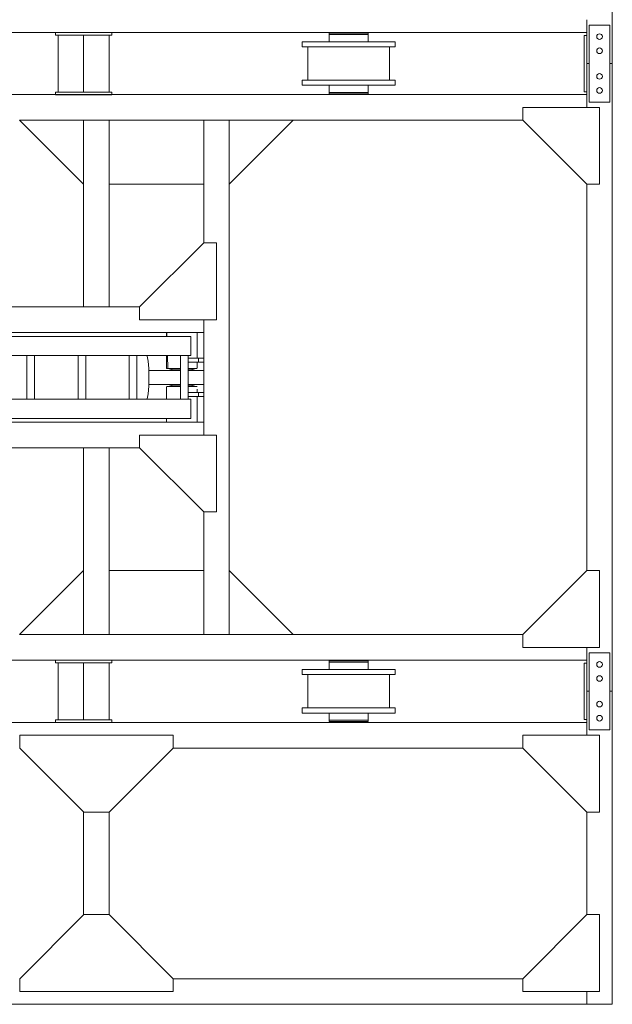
# Model space of a CAD drawing. Header units: millimetres. Extents: x -1413 to 6997, y -739331 to -733391.
# Tile 20 of 47: x 6005 to 6468, y -737951 to -737183. Entities that reach past the tile are written whole.
import ezdxf
from ezdxf.enums import TextEntityAlignment as Align

# ---------------------------------------------------------------- set-up
doc = ezdxf.new("R2010")
doc.units = ezdxf.units.MM
doc.header["$MEASUREMENT"] = 0
for name, color, linetype, lineweight in [('Side Cradle Hydraulic Arm Support', 7, 'Continuous', 0), ('Side Cradle Stbd', 7, 'Continuous', 0), ('Side Slip Cradle Stbd', 7, 'Continuous', 0)]:
    doc.layers.add(name, color=color, linetype=linetype, lineweight=lineweight)
doc.styles.add('Style-ENGINEERING', font='ENGINEERING.shx')
doc.styles.add('Style-ENGINEERING_0', font='ENGINEERING.shx')
doc.dimstyles.new('MetricMM', dxfattribs={"dimtxt": 3, "dimasz": 3, "dimexe": 1.5, "dimexo": 1.5, "dimgap": 1.5, "dimtad": 1, "dimdec": 0, "dimzin": 7, "dimtxsty": 'Style-ENGINEERING_0', "dimcen": 0.09, "dimclrd": 1, "dimclre": 1, "dimclrt": 7, "dimadec": 0, "dimazin": 3, "dimtfac": 1, "dimtdec": 0, "dimtofl": 0, "dimtmove": 0, "dimatfit": 3, "dimfxl": 1, "dimtzin": 7, "dimlwd": -1, "dimlwe": 0, "dimarcsym": 0})

# ---------------------------------------------------------------- blocks, each defined once
blk = doc.blocks.new('*D99')
at = {"color": 1, "linetype": 'Continuous', "lineweight": 0, "transparency": 16777216}
for p, q in [((3688.85, 2617.87), (3770.93, 2617.87)), ((3688.85, -1590.27), (3770.93, -1590.27))]:
    blk.add_line(p, q, dxfattribs=at)
at = {"color": 1, "linetype": 'Continuous', "transparency": 16777216}
blk.add_line((3763.43, -1590.27), (3763.43, 2617.87), dxfattribs=at)
at = {"color": 1, "linetype": 'Continuous', "lineweight": 0, "transparency": 16777216, "extrusion": (0, 0, -1)}
blk.add_solid([(-3757.18, 2592.87), (-3763.43, 2617.87), (-3769.68, 2592.87)], dxfattribs=at)
at = {"color": 1, "linetype": 'Continuous', "lineweight": 0, "transparency": 16777216}
blk.add_solid([(3769.68, -1565.27), (3763.43, -1590.27), (3757.18, -1565.27)], dxfattribs=at)
at = {"layer": 'Defpoints', "color": 7, "linetype": 'Continuous', "lineweight": 0, "transparency": 16777216}
for p in [(3676.35, 2617.87), (3763.43, 2617.87), (3763.43, 513.8), (3676.35, -1590.27)]:
    blk.add_point(p, dxfattribs=at)
at = {"color": 7, "linetype": 'Continuous', "lineweight": 0, "transparency": 16777216, "style": 'Style-ENGINEERING'}
blk.add_text('21 041', height=25, rotation=90, dxfattribs=at).set_placement((3738.43, 456.82), align=Align.MIDDLE_LEFT)
blk = doc.blocks.new('*U108')
at = {"layer": 'Side Cradle Hydraulic Arm Support', "color": 7, "linetype": 'Continuous', "lineweight": 0}
for p, q in [((-175, -1059.4), (-175, 1359.5)), ((175, 1359.5), (175, -1059.4)), ((-175, 1202), (-170.2, 1202)), ((-160, 1192), (-160, 990.9)), ((-160, 1192), (-85, 1192)), ((-85, 1192), (-85, 990.9)), ((85, 990.9), (85, 1192)), ((85, 1192), (160, 1192)), ((160, 990.9), (160, 1192)), ((170.2, 1202), (175, 1202)), ((-160, 1182), (-169.7, 1182)), ((-160, 1181.8), (-169.7, 1181.8)), ((-169.7, 1181.8), (-160, 1181.8)), ((169.7, 1182), (160, 1181.9)), ((169.7, 1182), (160, 1182)), ((160, 1169.6), (160, 1169.6)), ((169.7, 1182), (169.7, 1182)), ((160, 1103.7), (160, 1142)), ((-275, 1109.5), (-275, 316.7)), ((-170.8, 1082), (-175, 1082)), ((-169.8, 1082), (-170.7, 1082)), ((-169.7, 1102), (-160, 1102)), ((-160, 1102), (-169.7, 1102)), ((-169.7, 1082), (-169.7, 1086.5)), ((-169.7, 1082), (-169.7, 1082)), ((160, 1102.1), (169.7, 1102.1)), ((169.7, 1102.1), (160, 1102.1)), ((169.7, 1102), (160, 1102)), ((169.7, 1082), (169.7, 1086.5)), ((169.7, 1082), (169.7, 1082)), ((170.7, 1082), (169.8, 1082)), ((175, 1082), (170.8, 1082)), ((275, 316.7), (275, 1109.5)), ((85, 1042), (-85, 1042)), ((-160, 990.9), (-160, -1009.4)), ((-160, 990.9), (-85, 990.9)), ((-85, 990.9), (-85, -1009.4)), ((85, -968.7), (85, 990.9)), ((160, 990.9), (85, 990.9)), ((160, 990.9), (160, -1009.4)), ((-160, 938.1), (-160, 938.1)), ((160, 938.1), (160, 938.1)), ((85, 881.3), (-85, 881.3)), ((-85, 851.3), (85, 851.3)), ((85, 681.3), (-85, 681.3)), ((-85, 651.3), (85, 651.3)), ((85, 481.3), (-85, 481.3)), ((-85, 451.3), (85, 451.3)), ((-1003.6, 316.7), (-275, 316.7)), ((-275, 216.7), (-275, 316.7)), ((-275, 316.7), (-275, 316.7)), ((1003.7, 316.7), (275, 316.7)), ((275, 216.7), (275, 316.7)), ((275, 316.7), (275, 316.7)), ((85, 281.3), (-85, 281.3)), ((-85, 251.3), (85, 251.3)), ((-1003.6, 216.7), (-275, 216.7)), ((-275, 216.7), (-275, -809.4)), ((-35, 205.6), (-30, 205.6)), ((-27.5, 213.2), (-30, 213.2)), ((30, 213.2), (27.5, 213.2)), ((30, 205.6), (35, 205.6)), ((275, 216.7), (275, 217.1)), ((1003.7, 216.7), (275, 216.7)), ((275, -809.4), (275, 216.7)), ((27.5, 172.8), (27.5, 142.1)), ((-30, 117.9), (-27.5, 117.9)), ((-27.5, 31.3), (-27.5, 142.1)), ((27.5, 142.1), (-27.5, 142.1)), ((27.5, 142.1), (27.5, 31.3)), ((27.5, 117.9), (30, 117.9)), ((35, 125.6), (30, 125.6)), ((-35, 106.1), (-85, 106)), ((-51, 31.3), (-51, 86.2)), ((-35, 106.1), (-35, 107.6)), ((-35, 107.6), (-35, 107.6)), ((51, 86.2), (51, 31.3)), ((85, 31.3), (-85, 31.3)), ((-85, 1.3), (85, 1.3)), ((-51, -3.2), (-51, 1.3)), ((-27.5, -9.4), (-27.5, 1.3)), ((27.5, 1.3), (27.5, -9.4)), ((51, 1.3), (51, -3.2)), ((-50, -3.8), (-50, -10.6)), ((-27.5, -9.4), (27.5, -9.4)), ((50, -10.6), (50, -3.8)), ((80, -3.2), (80, -3.2)), ((85, -168.7), (-85, -168.7)), ((-85, -198.7), (85, -198.7)), ((85, -368.7), (-85, -368.7)), ((-85, -398.7), (85, -398.7)), ((85, -568.7), (-85, -568.7)), ((-85, -598.7), (85, -598.7)), ((-275, -690.5), (-275, -690.5)), ((275, -690.5), (275, -690.5)), ((-85, -768.7), (85, -768.7)), ((85, -798.7), (-85, -798.7)), ((83.1, -838.7), (85, -837.5)), ((27.5, -845.4), (-27.5, -845.4)), ((-175, -914.4), (-160, -914.4)), ((-160, -915.8), (-175, -915.4)), ((-160, -919), (-160, -919)), ((85, -914.4), (37.5, -914.4)), ((175, -914.4), (160, -914.4)), ((160, -919), (160, -919)), ((-30, -934.4), (-35, -934.4)), ((-30, -934.5), (-35, -934.5)), ((-30, -934.5), (-35, -934.5)), ((-35, -934.5), (-30, -934.5)), ((-35, -934.5), (-30, -934.5)), ((-27.5, -927.1), (-30, -927.1)), ((30, -927.1), (27.5, -927.1)), ((35, -934.4), (30, -934.4)), ((35, -934.5), (30, -934.5)), ((30, -934.5), (35, -934.5)), ((30, -934.5), (35, -934.5)), ((85, -968.7), (-85, -968.7)), ((-85, -998.7), (85, -998.7)), ((-75, -998.7), (-75, -1039.4)), ((-59, -1039.4), (-59, -998.7)), ((59, -1039.4), (59, -998.7)), ((75, -998.7), (75, -1039.4)), ((85, -968.7), (85, -998.7)), ((85, -1009.4), (85, -998.7)), ((-175, -1034.4), (-75, -1034.4)), ((-160, -1009.4), (-85, -1009.4)), ((-59, -1034.4), (-37.8, -1034.4)), ((-59, -1034.4), (-59, -1034.4)), ((-35.5, -1034.4), (-35, -1034.4)), ((-35, -1014.4), (-30, -1014.4)), ((-35, -1014.4), (-30, -1014.4)), ((-35, -1034.4), (-35, -1029.9)), ((-30, -1014.4), (-30, -1014.4)), ((-30, -1014.4), (-30, -1014.4)), ((-27.5, -1021.8), (-30, -1021.8)), ((30, -1021.8), (27.5, -1021.8)), ((30, -1014.4), (35, -1014.4)), ((35, -1014.4), (30, -1014.4)), ((30, -1014.4), (35, -1014.4)), ((35, -1029.9), (35, -1034.4)), ((35.8, -1034.4), (35, -1034.4)), ((59, -1034.4), (45.8, -1034.4)), ((175, -1034.4), (75, -1034.4)), ((160, -1009.4), (85, -1009.4)), ((-525, -1059.4), (-1003.6, -1059.4)), ((225, -1059.4), (-225, -1059.4)), ((-175, -1059.4), (-175, -1059.4)), ((-75, -1039.4), (-75, -1059.4)), ((-75, -1039.4), (-59, -1039.4)), ((-59, -1059.4), (-75, -1059.4)), ((-59, -1059.4), (-59, -1039.4)), ((59, -1059.4), (59, -1039.4)), ((75, -1039.4), (59, -1039.4)), ((59, -1059.4), (75, -1059.4)), ((59, -1059.4), (59, -1059.4)), ((75, -1039.4), (75, -1059.4)), ((75, -1059.4), (75, -1059.4)), ((1003.7, -1059.4), (525, -1059.4)), ((1003.7, -1159.4), (-1003.6, -1159.4))]:
    blk.add_line(p, q, dxfattribs=at)
at = {"layer": 'Side Cradle Hydraulic Arm Support', "color": 7, "linetype": 'Continuous', "lineweight": 0, "ltscale": 0.200003, "extrusion": (0, 0, -1), "flags": 128}
for points in [[(248.5, 1409.5), (225, 1409.5), (225, 1109.5), (275, 1109.5), (520, 1354.5)], [(-248.5, 1409.5), (-225, 1409.5), (-225, 1109.5), (-275, 1109.5), (-520, 1354.5)], [(525, -1109.4), (225, -1109.4), (225, -809.4), (275, -809.4), (525, -1059.4), (525, -1109.4)], [(-525, -1109.4), (-225, -1109.4), (-225, -809.4), (-275, -809.4), (-525, -1059.4), (-525, -1109.4)]]:
    blk.add_lwpolyline(points, dxfattribs=at)
at = {"layer": 'Side Cradle Hydraulic Arm Support', "color": 7, "linetype": 'Continuous', "lineweight": 0, "extrusion": (0, 0, -1), "flags": 128}
for points in [[(160, 1242), (-160, 1242), (-160, 1234.4), (-160, 1212.7), (-160, 1192)], [(160, 1192), (160, 1212.7), (160, 1234.4), (160, 1242)], [(169.8, 1202), (169.7, 1202), (169.7, 1197.4), (169.7, 1184.4), (169.7, 1164.9), (169.7, 1142), (169.7, 1119), (169.7, 1099.5), (169.7, 1086.5)], [(-169.7, 1086.5), (-169.7, 1099.5), (-169.7, 1119), (-169.7, 1142), (-169.7, 1164.9), (-169.7, 1184.4), (-169.7, 1197.4), (-169.7, 1202), (-169.8, 1202)], [(27.5, 142.1), (27.5, 172.8), (27.5, 202.4), (27.5, 226.5), (27.5, 241.6), (27.5, 245.4), (-27.5, 245.4), (-27.5, 241.6), (-27.5, 226.5), (-27.5, 202.4), (-27.5, 172.8)], [(85, 225.1), (35, 225), (35, 217.5), (35, 202), (35, 181), (35, 157.6), (35, 135.5), (35, 117.9), (35, 113.6), (35, 107.6), (85, 106.6)], [(30, 117.9), (30, 119.4), (30, 127.9), (30, 142.1), (30, 160), (30, 178.6), (30, 195.3), (30, 207.5), (30, 213.2), (30, 213.2)], [(-30, 117.9), (-30, 119.4), (-30, 127.9), (-30, 142.1), (-30, 160), (-30, 178.6), (-30, 195.3), (-30, 207.5), (-30, 213.2), (-30, 213.2)], [(-35, 107.6), (-35, 107.6), (-35, 117.9), (-35, 135.5), (-35, 157.6), (-35, 181), (-35, 202), (-35, 217.5), (-35, 225), (-85, 225)], [(27.5, 91.2), (36.1, 90.5), (47.1, 88.5), (51, 86.2), (47.1, 83.8), (36.1, 81.8), (27.5, 81.1)], [(38, 86.2), (35.1, 87.9), (27.5, 89.3)], [(27.5, 83), (35.1, 84.4), (38, 86.2)], [(-51, 86.2), (-47.1, 88.5), (-36.1, 90.5), (-27.5, 91.2)], [(-27.5, 89.3), (-35.1, 87.9), (-38, 86.2), (-35.1, 84.4), (-27.5, 83)], [(-27.5, 81.1), (-36.1, 81.8), (-47.1, 83.8), (-51, 86.2)], [(-85, 106.6), (-35, 107.6), (-35, 106.1), (-85, 106.1)], [(81.4, 1.3), (83.1, 1), (85, -0.2)], [(69.6, 1.3), (73.9, 0.5), (80, -3.2)], [(-80, -3.2), (-73.9, 0.5), (-69.6, 1.3)], [(-85, -0.2), (-83.1, 1), (-81.4, 1.3)], [(85, -6.3), (83.1, -7.4), (63.6, -10.9), (34.4, -13.3), (0, -14.1), (-34.4, -13.3), (-63.6, -10.9), (-83.1, -7.4), (-85, -6.2)], [(80, -3.2), (80, -3.2), (73.9, -6.9), (56.6, -10.1), (30.6, -12.2), (0, -12.9), (-30.6, -12.2), (-56.6, -10.1), (-73.9, -6.9), (-80, -3.2)], [(51, -3.2), (51, -3.2), (47.1, -5.6), (36.1, -7.6), (27.5, -8.3)], [(-27.5, -8.3), (-36.1, -7.6), (-47.1, -5.6), (-51, -3.2)], [(-275, -690.5), (-275, -690.5), (-275, -690.5)], [(85, -837.5), (83.1, -838.7), (63.6, -842.2), (34.4, -844.6), (0, -845.4), (-34.4, -844.6), (-63.6, -842.2), (-83.1, -838.7)], [(27.5, -844.8), (27.5, -845.4), (27.5, -968.7)], [(-27.5, -844.8), (-27.5, -844.8), (0, -845.4), (27.5, -844.8), (27.5, -844.8)], [(-27.5, -844.8), (-27.5, -845.4), (-27.5, -968.7)], [(175, -914.4), (175, -914.4), (175, -914.4)], [(85, -914.4), (35, -914.4), (35, -919), (85, -917.7)], [(85, -917.7), (35, -919), (35, -932), (35, -951.5), (35, -968.7)], [(-35.5, -914.4), (-35, -914.4), (-35, -919), (-35, -932), (-35, -951.5), (-35, -968.7)], [(30, -968.7), (30, -963.4), (30, -946.4), (30, -933.6), (30, -927.1), (30, -927.1)], [(-30, -968.7), (-30, -963.4), (-30, -946.4), (-30, -933.6), (-30, -927.1), (-30, -927.1)], [(35, -998.7), (35, -1016.9), (35, -1029.9)], [(30, -1021.8), (30, -1021.2), (30, -1013.4), (30, -999.7), (30, -998.7)], [(27.5, -998.7), (27.5, -1018.7), (27.5, -1045.3), (27.5, -1059.4)], [(-27.5, -998.7), (-27.5, -1018.7), (-27.5, -1045.3), (-27.5, -1059.4)], [(-30, -1021.8), (-30, -1021.2), (-30, -1013.4), (-30, -999.7), (-30, -998.7)], [(-35, -998.7), (-35, -1016.9), (-35, -1029.9)], [(-75, -1030.9), (-75, -1030.9), (-75, -1030.9)]]:
    blk.add_lwpolyline(points, dxfattribs=at)
at = {"layer": 'Side Cradle Stbd', "color": 7, "linetype": 'Continuous', "lineweight": 0, "ltscale": 0.200003}
for p, q in [((-1003.6, 566.7), (-753.6, 316.7)), ((1003.7, 566.7), (753.7, 316.7)), ((-1003.6, -33.3), (-753.6, 216.7)), ((1003.7, -33.3), (753.7, 216.7)), ((-1003.6, -340.5), (-753.6, -590.5)), ((1003.7, -340.5), (753.7, -590.5)), ((-753.6, -1059.4), (-753.6, -690.5)), ((753.7, -1059.4), (753.7, -690.5)), ((-1003.6, -1409.4), (-753.6, -1159.4)), ((1003.7, -1409.4), (753.7, -1159.4))]:
    blk.add_line(p, q, dxfattribs=at)
at = {"layer": 'Side Cradle Stbd', "color": 7, "linetype": 'Continuous', "lineweight": 0}
for p, q in [((-1003.6, -590.5), (-275, -590.5)), ((275, -590.5), (1003.7, -590.5)), ((-275, -690.5), (-1003.6, -690.5)), ((1003.7, -690.5), (275, -690.5))]:
    blk.add_line(p, q, dxfattribs=at)
blk = doc.blocks.new('*U101')
at = {"layer": 'Side Cradle Stbd', "color": 7, "linetype": 'Continuous', "lineweight": 0, "ltscale": 0.200003, "extrusion": (0, 0, -1), "xscale": 0.2000032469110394, "yscale": 0.2000032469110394, "zscale": 0.2000032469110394, "rotation": 270}
blk.add_blockref('*U108', (-291.91, -1469.85), dxfattribs=at)
blk = doc.blocks.new('*U59')
at = {"layer": 'Side Cradle Stbd', "color": 7, "linetype": 'Continuous', "lineweight": 0}
for p, q in [((3676.35, -856.03), (3676.35, -366.08)), ((3241.37, -831.79), (2973.37, -831.79)), ((3241.37, -833.79), (3241.37, -831.79)), ((3243.37, -833.79), (3241.37, -833.79)), ((3263.37, -833.79), (3243.37, -833.79)), ((3243.37, -878.39), (3243.37, -833.79)), ((3263.37, -878.39), (3263.37, -833.79)), ((3263.37, -833.79), (3283.37, -833.79)), ((3275.37, -831.79), (3285.37, -831.79)), ((3283.37, -878.39), (3283.37, -833.79)), ((3285.37, -833.79), (3283.37, -833.79)), ((3285.37, -831.79), (3285.37, -833.79)), ((3656.35, -831.79), (3285.37, -831.79)), ((3462.38, -832.27), (3462.38, -831.79)), ((3462.98, -832.27), (3462.88, -832.27)), ((3464.54, -832.27), (3464.5, -832.27)), ((3464.66, -832.27), (3464.54, -832.27)), ((3470.38, -833.27), (3464.54, -833.27)), ((3464.67, -832.27), (3464.66, -832.27)), ((3464.72, -832.27), (3464.67, -832.27)), ((3476.04, -832.27), (3476.03, -832.27)), ((3476.09, -832.27), (3476.04, -832.27)), ((3476.21, -832.27), (3476.09, -832.27)), ((3477.46, -832.27), (3476.21, -832.27)), ((3477.77, -832.27), (3477.46, -832.27)), ((3477.77, -832.27), (3478.38, -832.27)), ((3478.38, -831.79), (3478.38, -832.27)), ((3481.15, -833.27), (3484.46, -833.27)), ((3485.62, -833.27), (3484.46, -833.27)), ((3656.35, -856.03), (3656.35, -831.79)), ((3438.58, -868.97), (3438.58, -842.97)), ((3484.24, -842.97), (3470.38, -842.97)), ((3484.46, -838.97), (3485.62, -838.97)), ((3502.18, -842.97), (3502.18, -868.97)), ((3506.62, -838.97), (3503.86, -838.97)), ((3656.35, -880.27), (3656.35, -856.03)), ((3676.35, -1345.98), (3676.35, -856.03)), ((3484.24, -872.97), (3470.38, -872.97)), ((3506.62, -868.97), (3503.86, -868.97)), ((2973.37, -880.27), (3656.35, -880.27)), ((3241.37, -880.39), (3241.37, -878.39)), ((3241.37, -878.39), (3243.37, -878.39)), ((3243.37, -878.39), (3263.37, -878.39)), ((3283.37, -878.39), (3263.37, -878.39)), ((3285.37, -880.39), (3275.37, -880.39)), ((3283.37, -878.39), (3285.37, -878.39)), ((3285.37, -878.39), (3285.37, -880.39)), ((3462.38, -880.27), (3462.38, -879.67)), ((3478.38, -879.67), (3478.38, -880.27)), ((3481.15, -879.67), (3484.46, -879.67)), ((3485.62, -879.67), (3484.46, -879.67)), ((3213.37, -900.27), (3606.35, -900.27)), ((3656.35, -1251.74), (3656.35, -950.27)), ((3606.35, -1301.74), (3213.37, -1301.74)), ((3656.35, -1345.98), (3656.35, -1311.74)), ((3241.37, -1321.74), (2973.37, -1321.74)), ((3241.37, -1323.74), (3241.37, -1321.74)), ((3275.37, -1321.74), (3285.37, -1321.74)), ((3285.37, -1321.74), (3285.37, -1323.74)), ((3656.35, -1321.74), (3285.37, -1321.74)), ((3462.38, -1322.22), (3462.38, -1321.74)), ((3478.38, -1321.74), (3478.38, -1322.22)), ((3243.37, -1323.74), (3241.37, -1323.74)), ((3263.37, -1323.74), (3243.37, -1323.74)), ((3243.37, -1368.34), (3243.37, -1323.74)), ((3263.37, -1368.34), (3263.37, -1323.74)), ((3263.37, -1323.74), (3283.37, -1323.74)), ((3283.37, -1368.34), (3283.37, -1323.74)), ((3285.37, -1323.74), (3283.37, -1323.74)), ((3456.3, -1328.92), (3456.15, -1328.92)), ((3459.18, -1328.92), (3456.51, -1328.92)), ((3459.6, -1328.92), (3459.18, -1328.92)), ((3470.38, -1323.22), (3464.54, -1323.22)), ((3477.77, -1322.22), (3478.38, -1322.22)), ((3481.15, -1323.22), (3484.46, -1323.22)), ((3485.62, -1323.22), (3484.46, -1323.22)), ((3484.46, -1328.92), (3485.62, -1328.92)), ((3506.62, -1328.92), (3503.86, -1328.92)), ((3438.58, -1358.92), (3438.58, -1332.92)), ((3484.24, -1332.92), (3470.38, -1332.92)), ((3502.18, -1332.92), (3502.18, -1358.92)), ((3656.35, -1345.98), (3656.35, -1370.23)), ((3676.35, -1345.98), (3676.35, -1590.27)), ((3506.62, -1358.92), (3503.86, -1358.92)), ((3484.24, -1362.92), (3470.38, -1362.92)), ((2973.37, -1370.23), (3656.35, -1370.23)), ((3241.37, -1370.34), (3241.37, -1368.34)), ((3241.37, -1368.34), (3243.37, -1368.34)), ((3243.37, -1368.34), (3263.37, -1368.34)), ((3283.37, -1368.34), (3263.37, -1368.34)), ((3285.37, -1370.34), (3275.37, -1370.34)), ((3283.37, -1368.34), (3285.37, -1368.34)), ((3285.37, -1368.34), (3285.37, -1370.34)), ((3462.38, -1370.23), (3462.38, -1369.63)), ((3478.38, -1369.63), (3478.38, -1370.23)), ((3481.15, -1369.63), (3484.46, -1369.63)), ((3485.62, -1369.63), (3484.46, -1369.63)), ((3333.43, -1390.23), (3606.35, -1390.23)), ((3263.4, -1520.3), (3263.4, -1440.2)), ((3283.4, -1520.27), (3283.4, -1440.23)), ((3656.35, -1440.23), (3656.35, -1520.27)), ((3333.43, -1570.27), (3606.35, -1570.27)), ((3656.35, -1580.27), (3656.35, -1590.27)), ((2933.13, -1590.27), (3656.35, -1590.27)), ((3656.35, -1590.27), (3676.35, -1590.27))]:
    blk.add_line(p, q, dxfattribs=at)
at = {"layer": 'Side Cradle Stbd', "color": 7, "linetype": 'Continuous', "lineweight": 0, "ltscale": 0.200003}
for p, q in [((3658.35, -826.03), (3674.35, -826.03)), ((3658.35, -886.03), (3658.35, -826.03)), ((3674.35, -826.03), (3674.35, -886.03)), ((3654.35, -834.03), (3656.35, -834.03)), ((3654.35, -834.03), (3654.35, -838.93)), ((3666.35, -837.23), (3667.19, -837.06)), ((3668.38, -846.87), (3668.55, -846.03)), ((3667.19, -868.06), (3666.35, -868.23)), ((3654.35, -878.03), (3656.35, -878.03)), ((3664.32, -877.87), (3664.8, -878.59)), ((3674.35, -886.03), (3658.35, -886.03)), ((3658.35, -1315.98), (3674.35, -1315.98)), ((3658.35, -1375.98), (3658.35, -1315.98)), ((3674.35, -1315.98), (3674.35, -1375.98)), ((3654.35, -1323.98), (3656.35, -1323.98)), ((3654.35, -1323.98), (3654.35, -1328.88)), ((3666.35, -1327.18), (3667.19, -1327.01)), ((3668.38, -1336.82), (3668.55, -1335.98)), ((3667.19, -1358.01), (3666.35, -1358.18)), ((3664.32, -1367.82), (3664.8, -1368.54)), ((3654.35, -1367.98), (3656.35, -1367.98)), ((3213.43, -1380.23), (3213.43, -1390.23)), ((3213.43, -1380.23), (3333.43, -1380.23)), ((3333.43, -1380.23), (3333.43, -1390.23)), ((3674.35, -1375.98), (3658.35, -1375.98)), ((3213.43, -1390.23), (3263.43, -1440.23)), ((3333.43, -1390.23), (3283.43, -1440.23)), ((3263.43, -1440.23), (3283.43, -1440.23)), ((3213.43, -1570.27), (3263.43, -1520.27)), ((3263.43, -1520.27), (3283.43, -1520.27)), ((3333.43, -1570.27), (3283.43, -1520.27)), ((3213.43, -1580.27), (3213.43, -1570.27)), ((3333.43, -1580.27), (3333.43, -1570.27)), ((3213.43, -1580.27), (3333.43, -1580.27))]:
    blk.add_line(p, q, dxfattribs=at)
at = {"layer": 'Side Cradle Stbd', "color": 7, "linetype": 'Continuous', "lineweight": 0, "flags": 128}
for points in [[(3656.35, -821.79), (3656.35, -831.79), (3656.35, -831.79)], [(3241.37, -831.79), (3245.27, -831.79), (3263.37, -831.79), (3275.37, -831.79)], [(3485.62, -833.27), (3485.62, -833.27), (3485.62, -832.27), (3484.46, -832.27), (3481.15, -832.27), (3476.21, -832.27), (3470.38, -832.27), (3464.54, -832.27), (3459.6, -832.27), (3456.3, -832.27), (3455.14, -832.27), (3455.14, -833.27), (3455.14, -833.27)], [(3464.54, -833.27), (3464.54, -833.27), (3459.6, -833.27), (3456.3, -833.27), (3455.14, -833.27), (3455.14, -838.97)], [(3462.88, -832.27), (3462.38, -832.27), (3462.38, -832.27)], [(3464.5, -832.27), (3462.98, -832.27), (3462.98, -832.27)], [(3481.15, -833.27), (3476.21, -833.27), (3470.38, -833.27), (3464.54, -833.27), (3464.54, -833.27)], [(3485.62, -838.97), (3485.62, -833.27), (3485.62, -833.27)], [(3434.14, -842.97), (3434.14, -842.97), (3434.14, -838.97), (3436.89, -838.97), (3444.75, -838.97), (3456.51, -838.97), (3470.38, -838.97), (3484.24, -838.97), (3496, -838.97), (3503.86, -838.97)], [(3434.14, -842.97), (3436.89, -842.97), (3444.75, -842.97), (3456.51, -842.97), (3470.38, -842.97)], [(3455.14, -838.97), (3455.14, -838.97), (3456.15, -838.97), (3456.3, -838.97), (3456.3, -838.97), (3456.51, -838.97)], [(3456.51, -838.97), (3459.18, -838.97), (3459.6, -838.97), (3459.6, -838.97), (3459.6, -838.97)], [(3484.24, -842.97), (3496, -842.97), (3503.86, -842.97), (3506.62, -842.97)], [(3506.62, -838.97), (3506.62, -842.97), (3506.62, -842.97)], [(3658.35, -856.03), (3656.35, -856.03), (3656.35, -856.03)], [(3676.35, -856.03), (3676.35, -856.03), (3674.35, -856.03)], [(3434.14, -872.97), (3434.14, -872.97), (3434.14, -868.97), (3436.89, -868.97), (3444.75, -868.97), (3456.51, -868.97), (3470.38, -868.97), (3484.24, -868.97), (3496, -868.97), (3503.86, -868.97)], [(3434.14, -872.97), (3436.89, -872.97), (3444.75, -872.97), (3456.51, -872.97), (3470.38, -872.97)], [(3455.14, -872.97), (3455.14, -878.67), (3455.14, -878.67)], [(3484.24, -872.97), (3496, -872.97), (3503.86, -872.97), (3506.62, -872.97)], [(3485.62, -878.67), (3485.62, -878.67), (3485.62, -872.97)], [(3506.62, -868.97), (3506.62, -872.97), (3506.62, -872.97)], [(3275.37, -880.39), (3263.37, -880.39), (3245.27, -880.39), (3241.37, -880.39)], [(3455.14, -878.67), (3455.14, -878.67), (3455.14, -879.67), (3455.14, -879.67)], [(3470.38, -878.67), (3470.38, -878.67), (3464.54, -878.67), (3459.6, -878.67), (3456.3, -878.67), (3455.14, -878.67)], [(3481.15, -879.67), (3476.21, -879.67), (3470.38, -879.67), (3464.54, -879.67), (3459.6, -879.67), (3456.3, -879.67), (3455.14, -879.67)], [(3485.62, -879.67), (3485.62, -879.67), (3485.62, -878.67), (3484.46, -878.67), (3481.15, -878.67), (3476.21, -878.67), (3470.38, -878.67), (3464.54, -878.67), (3464.54, -878.67)], [(3656.35, -890.27), (3656.35, -880.27), (3656.35, -880.27)], [(3241.37, -1321.74), (3245.27, -1321.74), (3263.37, -1321.74), (3275.37, -1321.74)], [(3434.14, -1332.92), (3434.14, -1332.92), (3434.14, -1328.92), (3436.89, -1328.92), (3444.75, -1328.92), (3456.51, -1328.92), (3470.38, -1328.92), (3484.24, -1328.92), (3496, -1328.92), (3503.86, -1328.92)], [(3485.62, -1323.22), (3485.62, -1323.22), (3485.62, -1322.22), (3484.46, -1322.22), (3481.15, -1322.22), (3476.21, -1322.22), (3470.38, -1322.22), (3464.54, -1322.22), (3459.6, -1322.22), (3456.3, -1322.22), (3455.14, -1322.22), (3455.14, -1323.22), (3455.14, -1323.22)], [(3464.54, -1323.22), (3464.54, -1323.22), (3459.6, -1323.22), (3456.3, -1323.22), (3455.14, -1323.22), (3455.14, -1328.92)], [(3456.15, -1328.92), (3455.14, -1328.92), (3455.14, -1328.92)], [(3456.51, -1328.92), (3456.3, -1328.92), (3456.3, -1328.92)], [(3462.38, -1322.22), (3462.38, -1322.22), (3462.88, -1322.22), (3462.98, -1322.22), (3462.98, -1322.22)], [(3462.98, -1322.22), (3462.98, -1322.22), (3462.98, -1322.22), (3464.5, -1322.22), (3464.54, -1322.22)], [(3464.54, -1322.22), (3464.66, -1322.22), (3464.67, -1322.22), (3464.72, -1322.22), (3464.72, -1322.22)], [(3481.15, -1323.22), (3476.21, -1323.22), (3470.38, -1323.22), (3464.54, -1323.22), (3464.54, -1323.22)], [(3476.03, -1322.22), (3476.04, -1322.22), (3476.09, -1322.22), (3476.21, -1322.22)], [(3476.21, -1322.22), (3477.46, -1322.22), (3477.77, -1322.22)], [(3485.62, -1328.92), (3485.62, -1323.22), (3485.62, -1323.22)], [(3506.62, -1328.92), (3506.62, -1332.92), (3506.62, -1332.92)], [(3434.14, -1332.92), (3436.89, -1332.92), (3444.75, -1332.92), (3456.51, -1332.92), (3470.38, -1332.92)], [(3484.24, -1332.92), (3496, -1332.92), (3503.86, -1332.92), (3506.62, -1332.92)], [(3658.35, -1345.98), (3656.35, -1345.98), (3656.35, -1345.98)], [(3676.35, -1345.98), (3676.35, -1345.98), (3674.35, -1345.98)], [(3434.14, -1362.92), (3434.14, -1362.92), (3434.14, -1358.92), (3436.89, -1358.92), (3444.75, -1358.92), (3456.51, -1358.92), (3470.38, -1358.92), (3484.24, -1358.92), (3496, -1358.92), (3503.86, -1358.92)], [(3506.62, -1358.92), (3506.62, -1362.92), (3506.62, -1362.92)], [(3434.14, -1362.92), (3436.89, -1362.92), (3444.75, -1362.92), (3456.51, -1362.92), (3470.38, -1362.92)], [(3455.14, -1362.92), (3455.14, -1368.63), (3455.14, -1368.63)], [(3484.24, -1362.92), (3496, -1362.92), (3503.86, -1362.92), (3506.62, -1362.92)], [(3485.62, -1368.63), (3485.62, -1368.63), (3485.62, -1362.92)], [(3275.37, -1370.34), (3263.37, -1370.34), (3245.27, -1370.34), (3241.37, -1370.34)], [(3455.14, -1368.63), (3455.14, -1368.63), (3455.14, -1369.63), (3455.14, -1369.63)], [(3470.38, -1368.63), (3470.38, -1368.63), (3464.54, -1368.63), (3459.6, -1368.63), (3456.3, -1368.63), (3455.14, -1368.63)], [(3481.15, -1369.63), (3476.21, -1369.63), (3470.38, -1369.63), (3464.54, -1369.63), (3459.6, -1369.63), (3456.3, -1369.63), (3455.14, -1369.63)], [(3485.62, -1369.63), (3485.62, -1369.63), (3485.62, -1368.63), (3484.46, -1368.63), (3481.15, -1368.63), (3476.21, -1368.63), (3470.38, -1368.63), (3464.54, -1368.63), (3464.54, -1368.63)], [(3656.35, -1380.23), (3656.35, -1370.23), (3656.35, -1370.23)]]:
    blk.add_lwpolyline(points, dxfattribs=at)
at = {"layer": 'Side Cradle Stbd', "color": 7, "linetype": 'Continuous', "lineweight": 0, "ltscale": 0.200003, "flags": 128}
for points in [[(3666.35, -837.23), (3665.51, -837.06), (3664.8, -836.59), (3664.32, -835.87), (3664.15, -835.03), (3664.32, -834.19), (3664.8, -833.47), (3665.51, -833), (3666.35, -832.83), (3667.19, -833), (3667.91, -833.47), (3668.38, -834.19), (3668.55, -835.03), (3668.38, -835.87), (3667.91, -836.59), (3667.19, -837.06)], [(3654.35, -878.03), (3654.35, -866.03), (3654.35, -856.03), (3654.35, -838.93)], [(3668.38, -846.87), (3667.91, -847.59), (3667.19, -848.06), (3666.35, -848.23), (3665.51, -848.06), (3664.8, -847.59), (3664.32, -846.87), (3664.15, -846.03), (3664.32, -845.19), (3664.8, -844.47), (3665.51, -844), (3666.35, -843.83), (3667.19, -844), (3667.91, -844.47), (3668.38, -845.19), (3668.55, -846.03)], [(3667.19, -868.06), (3667.91, -867.59), (3668.38, -866.87), (3668.55, -866.03), (3668.38, -865.19), (3667.91, -864.47), (3667.19, -864), (3666.35, -863.83), (3665.51, -864), (3664.8, -864.47), (3664.32, -865.19), (3664.15, -866.03), (3664.32, -866.87), (3664.8, -867.59), (3665.51, -868.06), (3666.35, -868.23)], [(3664.32, -877.87), (3664.15, -877.03), (3664.32, -876.19), (3664.8, -875.47), (3665.51, -875), (3666.35, -874.83), (3667.19, -875), (3667.91, -875.47), (3668.38, -876.19), (3668.55, -877.03), (3668.38, -877.87), (3667.91, -878.59), (3667.19, -879.06), (3666.35, -879.23), (3665.51, -879.06), (3664.8, -878.59)], [(3666.35, -950.27), (3666.35, -890.27), (3606.35, -890.27), (3606.35, -900.27), (3656.35, -950.27), (3666.35, -950.27)], [(3666.35, -1251.74), (3666.35, -1311.74), (3606.35, -1311.74), (3606.35, -1301.74), (3656.35, -1251.74), (3666.35, -1251.74)], [(3654.35, -1367.98), (3654.35, -1355.98), (3654.35, -1345.98), (3654.35, -1328.88)], [(3666.35, -1327.18), (3665.51, -1327.01), (3664.8, -1326.54), (3664.32, -1325.82), (3664.15, -1324.98), (3664.32, -1324.14), (3664.8, -1323.43), (3665.51, -1322.95), (3666.35, -1322.78), (3667.19, -1322.95), (3667.91, -1323.43), (3668.38, -1324.14), (3668.55, -1324.98), (3668.38, -1325.82), (3667.91, -1326.54), (3667.19, -1327.01)], [(3668.38, -1336.82), (3667.91, -1337.54), (3667.19, -1338.01), (3666.35, -1338.18), (3665.51, -1338.01), (3664.8, -1337.54), (3664.32, -1336.82), (3664.15, -1335.98), (3664.32, -1335.14), (3664.8, -1334.43), (3665.51, -1333.95), (3666.35, -1333.78), (3667.19, -1333.95), (3667.91, -1334.43), (3668.38, -1335.14), (3668.55, -1335.98)], [(3667.19, -1358.01), (3667.91, -1357.54), (3668.38, -1356.82), (3668.55, -1355.98), (3668.38, -1355.14), (3667.91, -1354.43), (3667.19, -1353.95), (3666.35, -1353.78), (3665.51, -1353.95), (3664.8, -1354.43), (3664.32, -1355.14), (3664.15, -1355.98), (3664.32, -1356.82), (3664.8, -1357.54), (3665.51, -1358.01), (3666.35, -1358.18)], [(3664.32, -1367.82), (3664.15, -1366.98), (3664.32, -1366.14), (3664.8, -1365.43), (3665.51, -1364.95), (3666.35, -1364.78), (3667.19, -1364.95), (3667.91, -1365.43), (3668.38, -1366.14), (3668.55, -1366.98), (3668.38, -1367.82), (3667.91, -1368.54), (3667.19, -1369.01), (3666.35, -1369.18), (3665.51, -1369.01), (3664.8, -1368.54)], [(3666.35, -1440.23), (3666.35, -1380.23), (3606.35, -1380.23), (3606.35, -1390.23), (3656.35, -1440.23), (3666.35, -1440.23)], [(3666.35, -1520.27), (3666.35, -1580.27), (3606.35, -1580.27), (3606.35, -1570.27), (3656.35, -1520.27), (3666.35, -1520.27)]]:
    blk.add_lwpolyline(points, dxfattribs=at)
at = {"layer": 'Side Cradle Stbd', "color": 7, "linetype": 'Continuous', "lineweight": 0, "ltscale": 0.200003}
blk.add_blockref('*U101', (2853.36, 368.85), dxfattribs=at)
at = {"color": 1, "linetype": 'Continuous'}
dim = blk.add_linear_dim(base=(3763.43, 2617.87), p1=(3676.35, -1590.27), p2=(3676.35, 2617.87), angle=90, text='\\FSTANDARD;<>', dimstyle='MetricMM', override={"dimtxt": 25, "dimasz": 25, "dimexe": 7.5, "dimexo": 12.5, "dimgap": 12.5, "dimlfac": 5, "dimatfit": 0}, dxfattribs=at)
dim.commit()
dim.dimension.update_dxf_attribs({"geometry": '*D99', "text_midpoint": (3763.43, 513.8)})

msp = doc.modelspace()

# ---------------------------------------------------------------- block references
at = {"layer": 'Side Slip Cradle Stbd', "color": 7, "linetype": 'Continuous', "lineweight": 0}
msp.add_blockref('*U59', (2791.75, -736360.85), dxfattribs=at)

doc.saveas('drawing.dxf')
